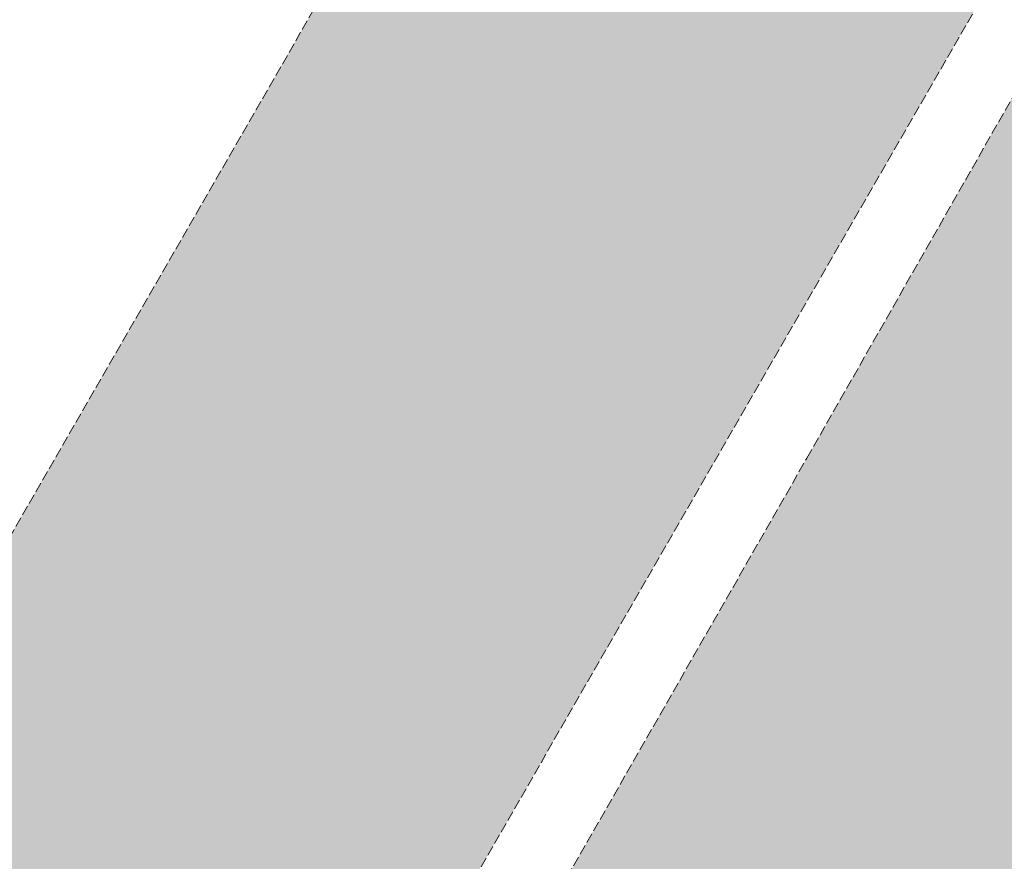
# Model space of a CAD drawing. Header units: metres. Extents: x 90616 to 91431, y 464084 to 465523.
# Tile 3 of 256: x 90776 to 90817, y 464217 to 464253. Entities that reach past the tile are written whole.
import ezdxf

# ---------------------------------------------------------------- set-up
doc = ezdxf.new("R2010")
doc.units = ezdxf.units.M
doc.linetypes.add('AI-Linetype-107', pattern=[0.5588, 0.4191, -0.1397])
doc.linetypes.add('AI-Linetype-111', pattern=[0.5588, 0.4191, -0.1397])
doc.layers.add('94.01_Rijbaan - road H', color=43, linetype='Continuous')
doc.layers.add('94.01_road', color=3, linetype='Continuous')

msp = doc.modelspace()

# ---------------------------------------------------------------- hatches: boundary and pattern name
at = {"layer": '94.01_Rijbaan - road H'}
h = msp.add_hatch(color=254, dxfattribs=at)
h.dxf.hatch_style = 1
h.paths.add_polyline_path([(90816.48, 464253.522), (90803.284, 464278.677), (90690.71, 464083.526), (90718.438, 464083.526)])
h = msp.add_hatch(color=254, dxfattribs=at)
h.dxf.hatch_style = 1
h.paths.add_polyline_path([(90832.233, 464223.566), (90818.238, 464250.181), (90809.138, 464234.233), (90791.04, 464202.624), (90775.553, 464175.178), (90774.495, 464175.46), (90772.837, 464172.602), (90773.507, 464171.897), (90762.959, 464153.341), (90751.776, 464133.162), (90750.788, 464133.691), (90745.073, 464123.954), (90745.532, 464123.002), (90737.806, 464109.208), (90737.03, 464109.526), (90735.054, 464106.245), (90735.725, 464105.822), (90723.06, 464083.526), (90746.273, 464083.526), (90747.895, 464086.384), (90748.672, 464085.925), (90750.435, 464089.135), (90749.695, 464089.664), (90756.644, 464101.8), (90757.42, 464101.377), (90757.773, 464101.518), (90763.241, 464111.572), (90763.735, 464111.36), (90766.205, 464116.334), (90765.817, 464117.887), (90772.978, 464130.446), (90773.648, 464129.317), (90786.101, 464148.649), (90786.842, 464148.155), (90788.324, 464150.907), (90787.795, 464151.259), (90798.237, 464167.381), (90810.267, 464186.043), (90823.108, 464207.457)])

# ---------------------------------------------------------------- linework, layer by layer
at = {"layer": '94.01_road', "linetype": 'AI-Linetype-111', "lineweight": 5}
msp.add_lwpolyline([(90718.438, 464083.526), (90822.12, 464263.302), (90821.344, 464263.76), (90816.828, 464255.999), (90816.37, 464256.916), (90816.158, 464256.599), (90804.798, 464278.224), (90804.975, 464278.542), (90804.516, 464279.424), (90808.079, 464285.597), (90807.48, 464285.95), (90690.71, 464083.526)], dxfattribs=at)
at = {"layer": '94.01_road', "linetype": 'AI-Linetype-107', "lineweight": 5}
msp.add_lwpolyline([(90723.06, 464083.526), (90735.725, 464105.822), (90735.054, 464106.245), (90737.03, 464109.526), (90737.806, 464109.208), (90745.532, 464123.002), (90745.073, 464123.954), (90750.788, 464133.691), (90751.776, 464133.162), (90762.959, 464153.341), (90773.507, 464171.897), (90772.837, 464172.602), (90774.495, 464175.46), (90775.553, 464175.178), (90791.04, 464202.624), (90809.138, 464234.233), (90823.39, 464259.209), (90824.378, 464258.539), (90819.227, 464249.684)], dxfattribs=at)

doc.saveas('drawing.dxf')
